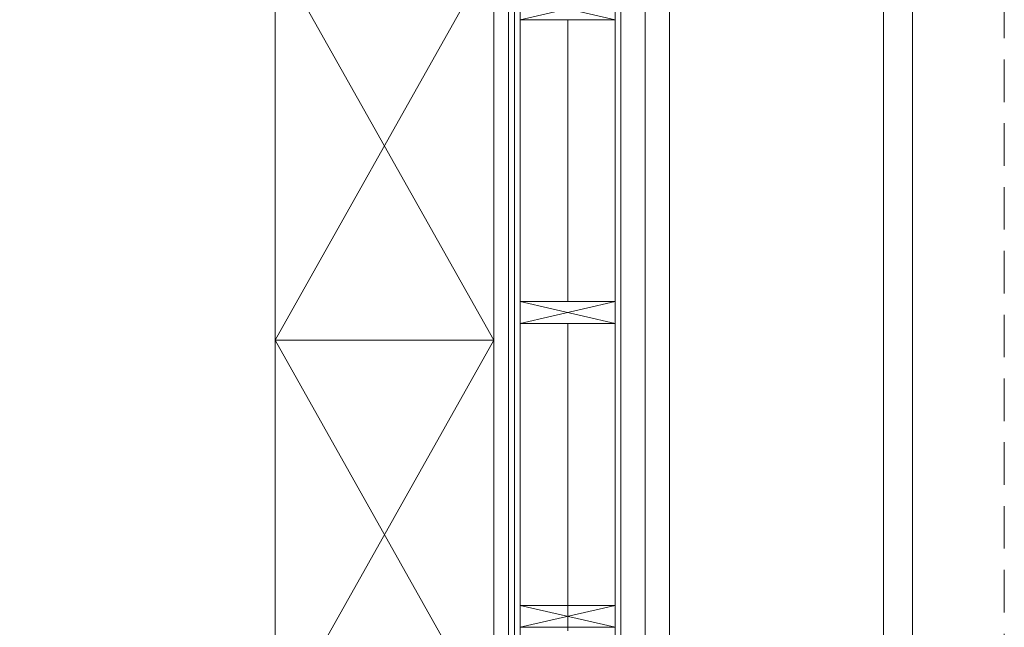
# Model space of a CAD drawing. Header units: inches. Extents: x 57112 to 98566, y -51777 to -16564.
# Tile 73 of 138: x 74500 to 74703, y -20615 to -20490. Entities that reach past the tile are written whole.
import ezdxf

# ---------------------------------------------------------------- set-up
doc = ezdxf.new("R2010")
doc.units = ezdxf.units.IN
doc.header["$MEASUREMENT"] = 0
doc.linetypes.add('DASHDOT', pattern=[1, 0.5, -0.25, 0, -0.25])
doc.linetypes.add('HIDDEN', pattern=[0.375, 0.25, -0.125])
doc.layers.get('0').update_dxf_attribs({"color": 251, "lineweight": 0})
for name, color, linetype, lineweight in [('A36-obrzeże', 252, 'Continuous', 0), ('p-- ocieplenie-w.zew', 251, 'Continuous', 0), ('p--dach', 251, 'Continuous', 30), ('p--konst-słupy', 251, 'Continuous', 0), ('p--meble wyp.', 251, 'Continuous', 0), ('p--ocieplenie w.wew.', 251, 'Continuous', 0), ('p--osie konstr', 250, 'DASHDOT', 15), ('p--płyta GK', 251, 'Continuous', 0), ('p--ściana szkielet', 251, 'Continuous', 0)]:
    doc.layers.add(name, color=color, linetype=linetype, lineweight=lineweight)
doc.linetypes.add('BATTING', pattern='A,0.0001,-0.1,[134,ltypeshp.shx,S=0.1,R=0,X=-0.1,Y=0],-0.2,[134,ltypeshp.shx,S=0.1,R=180,X=0.1,Y=0],-0.1', length=0.4001)

# ---------------------------------------------------------------- blocks, each defined once
blk = doc.blocks.new('ukł.słupów-1K')
for p, q in [((940.6, 269.5), (960.1, 265)), ((940.6, 265), (960.1, 269.5)), ((940.6, 207), (960.1, 202.5)), ((940.6, 202.5), (960.1, 207)), ((940.6, 144.5), (960.1, 140)), ((940.6, 140), (960.1, 144.5))]:
    blk.add_line(p, q)
for points in [[(940.6, 265), (960.1, 265), (960.1, 269.5), (940.6, 269.5)], [(940.6, 202.5), (960.1, 202.5), (960.1, 207), (940.6, 207)], [(940.6, 140), (960.1, 140), (960.1, 144.5), (940.6, 144.5)]]:
    blk.add_lwpolyline(points, close=True)

msp = doc.modelspace()

# ---------------------------------------------------------------- linework, layer by layer
at = {"layer": 'A36-obrzeże', "linetype": 'Continuous', "ltscale": 35, "elevation": 151.8}
for points in [[(73887.046, -20815.933), (73601.546, -20815.933), (73601.546, -20135.433), (74684.046, -20135.433), (74684.046, -20815.933), (74290.546, -20815.933)], [(74633.096, -20141.433), (74678.046, -20141.433), (74678.046, -20809.933), (74633.096, -20809.933)]]:
    msp.add_lwpolyline(points, dxfattribs=at)
at = {"layer": 'p-- ocieplenie-w.zew', "linetype": 'BATTING', "ltscale": 3}
msp.add_line((74629.046, -20761.007, 151.8), (74629.046, -20190.433, 151.8), dxfattribs=at)
at = {"layer": 'p--dach', "linetype": 'HIDDEN', "lineweight": 20, "ltscale": 35, "elevation": 151.8}
msp.add_lwpolyline([(73582.686, -20834.793), (74702.906, -20834.793), (74702.906, -20116.573), (73582.686, -20116.573)], close=True, dxfattribs=at)
at = {"layer": 'p--meble wyp.', "linetype": 'Continuous', "lineweight": 5}
for p, q in [((74552.896, -20475.683, 151.8), (74597.896, -20555.683, 151.8)), ((74597.896, -20475.683, 151.8), (74552.896, -20555.683, 151.8)), ((74552.896, -20555.683, 151.8), (74597.896, -20635.683, 151.8)), ((74597.896, -20555.683, 151.8), (74552.896, -20635.683, 151.8))]:
    msp.add_line(p, q, dxfattribs=at)
at = {"layer": 'p--meble wyp.', "linetype": 'Continuous', "lineweight": 5, "elevation": 151.8}
for points in [[(74597.896, -20555.683), (74552.896, -20555.683), (74552.896, -20475.683), (74597.896, -20475.683)], [(74597.896, -20635.683), (74552.896, -20635.683), (74552.896, -20555.683), (74597.896, -20555.683)]]:
    msp.add_lwpolyline(points, close=True, dxfattribs=at)
at = {"layer": 'p--ocieplenie w.wew.', "linetype": 'BATTING', "ltscale": 3}
for p, q in [((74613.096, -20489.733, 151.8), (74613.096, -20547.733, 151.8)), ((74613.096, -20552.233, 151.8), (74613.096, -20610.233, 151.8))]:
    msp.add_line(p, q, dxfattribs=at)
at = {"layer": 'p--osie konstr', "linetype": 'DASHDOT', "ltscale": 35}
msp.add_line((74613.096, -20790.933, 151.8), (74613.096, -20116.573, 151.8), dxfattribs=at)
at = {"layer": 'p--płyta GK', "ltscale": 35}
for p, q in [((74602.146, -20734.033, 151.8), (74602.146, -20217.333, 151.8)), ((74600.896, -20732.783, 151.8), (74600.896, -20218.583, 151.8))]:
    msp.add_line(p, q, dxfattribs=at)
at = {"layer": 'p--ściana szkielet', "ltscale": 35}
for p, q in [((74634.046, -20765.933, 151.8), (74634.046, -20185.433, 151.8)), ((74603.346, -20754.733, 151.8), (74603.346, -20196.633, 151.8)), ((74622.846, -20754.733, 151.8), (74622.846, -20196.633, 151.8)), ((74624.046, -20755.933, 151.8), (74624.046, -20195.433, 151.8))]:
    msp.add_line(p, q, dxfattribs=at)

# ---------------------------------------------------------------- block references
at = {"layer": 'p--konst-słupy'}
msp.add_blockref('ukł.słupów-1K', (73662.746, -20754.733, 151.8), dxfattribs=at)

doc.saveas('drawing.dxf')
